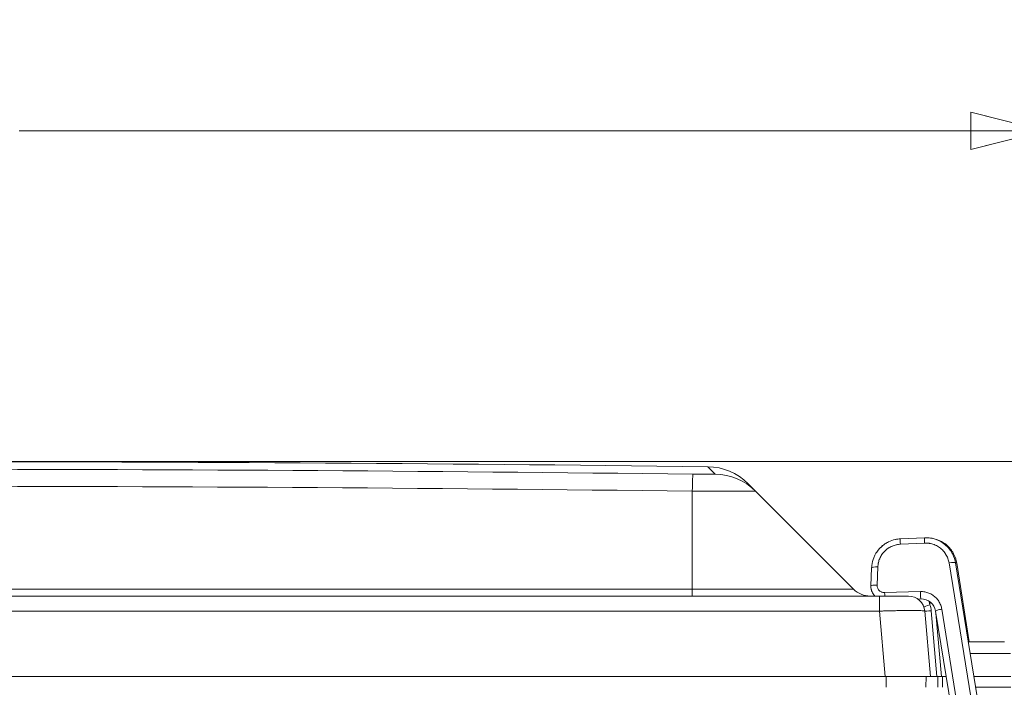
# Model space of a CAD drawing. Header units: inches. Extents: x 0 to 110, y 2 to 70.
# Tile 31 of 129: x 41.83 to 47.24, y 16.94 to 20.6. Entities that reach past the tile are written whole.
import ezdxf

# ---------------------------------------------------------------- set-up
doc = ezdxf.new("R2010")
doc.units = ezdxf.units.IN
doc.header["$LTSCALE"] = 3.25
doc.header["$MEASUREMENT"] = 0
for name, color, linetype, lineweight in [('Dimension (ANSI)', 7, 'Continuous', 9), ('Visible (ANSI)', 7, 'Continuous', 18), ('Visible Narrow (ANSI)', 7, 'Continuous', 5)]:
    doc.layers.add(name, color=color, linetype=linetype, lineweight=lineweight)
doc.styles.add('Note Text (ANSI)', font='arial.ttf')
doc.dimstyles.new('.XX', dxfattribs={"dimscale": 3.25, "dimtxt": 0.095, "dimasz": 0.125, "dimexe": 0.1875, "dimexo": 0.0625, "dimgap": 0.0625, "dimtad": 0, "dimtih": 1, "dimtoh": 1, "dimrnd": 1e-08, "dimzin": 0, "dimdsep": 46, "dimtxsty": 'Note Text (ANSI)', "dimblk": 'Filled-1', "dimcen": 0.09, "dimdle": 0.45, "dimclrd": 256, "dimclre": 256, "dimclrt": 256, "dimadec": 0, "dimazin": 1, "dimtfac": 1.263158, "dimtofl": 0, "dimtmove": 0, "dimatfit": 3, "dimfxl": 1, "dimtolj": 1, "dimtzin": 4, "dimlwd": -1, "dimlwe": -1, "dimarcsym": 0})

# ---------------------------------------------------------------- blocks, each defined once
blk = doc.blocks.new('Filled-1')
at = {"color": 0}
for p, q in [((0, 0), (-1, 0.25)), ((-1, 0.25), (-1, -0.25)), ((-1, 0), (0, 0)), ((-1, -0.25), (0, 0))]:
    blk.add_line(p, q, dxfattribs=at)
at = {"color": 0, "flags": 128}
blk.add_lwpolyline([(-1, -0.25), (0, 0), (-1, 0.25), (-1, -0.25)], dxfattribs=at)
at = {"color": 0}
blk.add_solid([(-1, -0.25), (0, 0), (-1, 0.25), (-1, -0.25)], dxfattribs=at)
blk = doc.blocks.new('*D47')
at = {"layer": 'Defpoints', "color": 0, "transparency": 16777216}
for p in [(34.7844, 19.9939), (47.4596, 17.0024), (34.7844, 16.7861)]:
    blk.add_point(p, dxfattribs=at)
at = {"layer": 'Dimension (ANSI)', "transparency": 16777216}
for p, q in [((34.7844, 16.9893), (34.7844, 20.6033)), ((47.4596, 17.2055), (47.4596, 20.6033)), ((35.1907, 19.9939), (40.4122, 19.9939)), ((47.0534, 19.9939), (41.8319, 19.9939))]:
    blk.add_line(p, q, dxfattribs=at)
at = {"layer": 'Dimension (ANSI)', "transparency": 16777216, "xscale": 0.40625, "yscale": 0.40625, "zscale": 0.40625, "rotation": 180}
blk.add_blockref('Filled-1', (34.7844, 19.9939), dxfattribs=at)
at = {"layer": 'Dimension (ANSI)', "transparency": 16777216, "xscale": 0.40625, "yscale": 0.40625, "zscale": 0.40625}
blk.add_blockref('Filled-1', (47.4596, 19.9939), dxfattribs=at)
at = {"layer": 'Dimension (ANSI)', "transparency": 16777216, "insert": (40.6153, 20.1516), "char_height": 0.30875, "attachment_point": 1, "style": 'Note Text (ANSI)'}
blk.add_mtext('\\A1;12.68', dxfattribs=at)
blk = doc.blocks.new('*D52')
at = {"layer": 'Defpoints', "color": 0, "transparency": 16777216}
for p in [(41.1357, 18.1799), (49.7956, 18.1799), (45.7757, 12.8024)]:
    blk.add_point(p, dxfattribs=at)
at = {"layer": 'Dimension (ANSI)', "transparency": 16777216}
for p, q in [((41.3388, 18.1799), (50.405, 18.1799)), ((49.7956, 17.7736), (49.7956, 15.852)), ((49.7956, 13.2086), (49.7956, 15.1303)), ((45.9788, 12.8024), (50.405, 12.8024))]:
    blk.add_line(p, q, dxfattribs=at)
at = {"layer": 'Dimension (ANSI)', "transparency": 16777216, "xscale": 0.40625, "yscale": 0.40625, "zscale": 0.40625}
for p, rotation in [((49.7956, 18.1799), 90), ((49.7956, 12.8024), 270)]:
    blk.add_blockref('Filled-1', p, dxfattribs=dict(at, rotation=rotation))
at = {"layer": 'Dimension (ANSI)', "transparency": 16777216, "insert": (49.3943, 15.6489), "char_height": 0.30875, "attachment_point": 1, "style": 'Note Text (ANSI)'}
blk.add_mtext('\\A1;5.38', dxfattribs=at)

msp = doc.modelspace()

# ---------------------------------------------------------------- linework, layer by layer
at = {"layer": 'Visible (ANSI)'}
for p, q in [((45.8725, 18.0181), (45.8316, 18.059)), ((46.4101, 17.4805), (45.8725, 18.0181)), ((46.6665, 17.7562), (46.7993, 17.7625)), ((46.9699, 17.6241), (47.1089, 16.7663)), ((46.9768, 17.6227), (47.045, 17.1924)), ((46.5055, 17.4989), (46.5094, 17.598)), ((46.5526, 17.4424), (35.7188, 17.4424)), ((46.7794, 17.4268), (46.7634, 17.4263)), ((46.7646, 17.4254), (46.7646, 17.4254)), ((46.8016, 17.3602), (46.8329, 17.0024)), ((46.958, 16.7596), (46.8608, 17.3596)), ((47.0398, 17.1924), (47.2391, 17.1924)), ((46.5839, 17.0024), (35.6875, 17.0024)), ((46.5839, 17.0024), (46.8329, 17.0024)), ((46.8082, 17.0024), (46.8061, 16.9424)), ((46.8329, 17.0024), (46.868, 17.0024)), ((46.8929, 17.0024), (46.868, 17.0024)), ((46.9187, 17.0024), (46.8929, 17.0024)), ((47.2727, 17.0024), (47.0706, 17.0024)), ((47.0803, 16.9424), (47.2732, 16.9424))]:
    msp.add_line(p, q, dxfattribs=at)
for centre, radius, start, end in [((41.1357, -342.0326), 360.2125, 89.288183, 90.711817), ((45.6067, 17.8341), 0.318, 45, 89.2882), ((46.502, 17.5724), 0.13, 225, 270), ((46.712, 17.3524), 0.09, 5.0196, 89.9988)]:
    msp.add_arc(centre, radius, start, end, dxfattribs=at)
for centre, major_axis, ratio, start_param, end_param in [((46.6743, 17.5914), (-0.1044, 0.1278), 0.999999, 6.189821, 6.276904), ((46.6743, 17.5914), (-0.1044, 0.1278), 0.999999, 5.810594, 6.056911), ((46.6743, 17.5914), (-0.1044, 0.1278), 0.999999, 0.289318, 0.387359), ((46.6743, 17.5914), (-0.1044, 0.1278), 0.999999, 0.098824, 0.189261), ((46.6743, 17.5914), (-0.1044, 0.1278), 0.999999, 0.50331, 0.772134), ((46.5444, 17.5966), (-0.035, 0.0014), 0.158766, 6.283168, 6.283186), ((46.7819, 17.3469), (0.0615, -0.0511), 0.999487, 0.85334, 2.293956), ((46.8291, 17.3961), (-0.0328, -0.0122), 0.032662, 0.000076, 0.000098), ((46.8291, 17.3961), (-0.0328, -0.0122), 0.032662, 0.000076, 0.000098)]:
    msp.add_ellipse(centre, major_axis=major_axis, ratio=ratio, start_param=start_param, end_param=end_param, dxfattribs=at)
for points in [[(46.5823, 17.7283), (46.5883, 17.7324), (46.5947, 17.7361), (46.6012, 17.7393)], [(46.6395, 17.7527), (46.6484, 17.7546), (46.6575, 17.7558), (46.6665, 17.7562)], [(46.7993, 17.7625), (46.8107, 17.763), (46.8222, 17.7624), (46.8335, 17.7605)], [(46.7993, 17.7625), (46.8107, 17.763), (46.8222, 17.7624), (46.8335, 17.7605)], [(46.8316, 17.7608), (46.8347, 17.7605), (46.8378, 17.7601), (46.8408, 17.7596)], [(46.8317, 17.7608), (46.8347, 17.7605), (46.8378, 17.7601), (46.8408, 17.7596)], [(46.8335, 17.7605), (46.8374, 17.7599), (46.8413, 17.7591), (46.8451, 17.7582)], [(46.8408, 17.7596), (46.8447, 17.7589), (46.8486, 17.7581), (46.8524, 17.7572)], [(46.8451, 17.7582), (46.8634, 17.7539), (46.8811, 17.7463), (46.8969, 17.7361)], [(46.8524, 17.7572), (46.8707, 17.7528), (46.8884, 17.7452), (46.9041, 17.7349)], [(46.5212, 17.653), (46.5236, 17.6589), (46.5263, 17.6647), (46.5294, 17.6703)], [(46.5378, 17.6841), (46.5409, 17.6886), (46.5442, 17.693), (46.5477, 17.6972)], [(46.5379, 17.6842), (46.5468, 17.6973), (46.5576, 17.7091), (46.5699, 17.7191)], [(46.5578, 17.7082), (46.5619, 17.7123), (46.5662, 17.7162), (46.5707, 17.7198)], [(46.9542, 17.6723), (46.9618, 17.6572), (46.9672, 17.6408), (46.9699, 17.6241)], [(46.9612, 17.6709), (46.9688, 17.6558), (46.9741, 17.6394), (46.9767, 17.6227)], [(46.5094, 17.598), (46.5096, 17.6021), (46.5099, 17.6061), (46.5104, 17.6101)]]:
    msp.add_open_spline(points, degree=3, dxfattribs=at)
for points, knots in [([(46.8969, 17.7361), (46.9064, 17.7299), (46.9243, 17.7155), (46.9427, 17.6929), (46.9515, 17.6777), (46.9542, 17.6723)], [0.4297827, 0.4297827, 0.4297827, 0.4297827, 0.5714286, 0.7142857, 0.7895026, 0.7895026, 0.7895026, 0.7895026]), ([(46.8969, 17.7361), (46.8976, 17.7356), (46.8984, 17.7351), (46.9078, 17.7288), (46.9158, 17.7222), (46.9232, 17.7149)], [0.26029166, 0.26029166, 0.26029166, 0.26029166, 0.26729389, 0.26729389, 0.34655062, 0.34655062, 0.34655062, 0.34655062]), ([(46.9041, 17.7349), (46.9136, 17.7287), (46.9314, 17.7142), (46.9497, 17.6916), (46.9585, 17.6763), (46.9612, 17.6709)], [0.4297826, 0.4297826, 0.4297826, 0.4297826, 0.5714286, 0.7142857, 0.7895028, 0.7895028, 0.7895028, 0.7895028]), ([(46.9041, 17.7349), (46.9048, 17.7344), (46.9056, 17.7339), (46.9149, 17.7276), (46.923, 17.7209), (46.9303, 17.7136)], [0.26029164, 0.26029164, 0.26029164, 0.26029164, 0.26729389, 0.26729389, 0.34655064, 0.34655064, 0.34655064, 0.34655064]), ([(46.508, 17.4763), (46.5076, 17.478), (46.5058, 17.4854), (46.5052, 17.493), (46.5055, 17.4989)], [0.8150553, 0.8150553, 0.8150553, 0.8150553, 0.8571429, 1, 1, 1, 1]), ([(46.5212, 17.4498), (46.5162, 17.4562), (46.5123, 17.4635), (46.509, 17.4728), (46.5085, 17.4746), (46.508, 17.4763)], [0, 0, 0, 0, 0.06180297, 0.06180297, 0.07568976, 0.07568976, 0.07568976, 0.07568976]), ([(46.5278, 17.4424), (46.5255, 17.4447), (46.5233, 17.4472), (46.5213, 17.4498), (46.5212, 17.4498)], [0.49221965, 0.49221965, 0.49221965, 0.49221965, 0.57142857, 0.57316969, 0.57316969, 0.57316969, 0.57316969]), ([(46.712, 17.4424), (46.712, 17.4424), (46.7118, 17.4424), (46.7115, 17.4424), (46.7108, 17.4424), (46.7095, 17.4424), (46.7073, 17.4424), (46.706, 17.4424), (46.7044, 17.4424), (46.7025, 17.4424), (46.6996, 17.4424), (46.696, 17.4424), (46.6917, 17.4424), (46.6885, 17.4424), (46.685, 17.4424), (46.6811, 17.4424), (46.6763, 17.4424), (46.6709, 17.4424), (46.6651, 17.4424), (46.6599, 17.4424), (46.6543, 17.4424), (46.6484, 17.4424), (46.6425, 17.4424), (46.6363, 17.4424), (46.63, 17.4424), (46.623, 17.4424), (46.6157, 17.4424), (46.6084, 17.4424), (46.6025, 17.4424), (46.5966, 17.4424), (46.5907, 17.4424), (46.5827, 17.4424), (46.5748, 17.4424), (46.5671, 17.4424), (46.5622, 17.4424), (46.5574, 17.4424), (46.5526, 17.4424)], [0, 0, 0, 0, 0.0547253, 0.0547253, 0.0547253, 0.1666667, 0.1666667, 0.1666667, 0.2320901, 0.2320901, 0.2320901, 0.3333333, 0.3333333, 0.3333333, 0.4074237, 0.4074237, 0.4074237, 0.5, 0.5, 0.5, 0.5832417, 0.5832417, 0.5832417, 0.6666667, 0.6666667, 0.6666667, 0.758592, 0.758592, 0.758592, 0.8333333, 0.8333333, 0.8333333, 0.9360161, 0.9360161, 0.9360161, 1, 1, 1, 1])]:
    msp.add_open_spline(points, degree=3, knots=knots, dxfattribs=at)
at = {"layer": 'Visible Narrow (ANSI)'}
for p, q in [((45.6516, 18.1112), (45.6107, 18.1521)), ((45.5252, 17.4805), (45.5252, 18.0178)), ((46.6673, 17.7269), (46.8, 17.7331)), ((46.9345, 17.6241), (47.0734, 16.7663)), ((46.5396, 17.5031), (46.5435, 17.6022)), ((36.7462, 17.4805), (45.5252, 17.4805)), ((45.5252, 17.4424), (45.5252, 17.4805)), ((46.4101, 17.4805), (45.5252, 17.4805)), ((46.7775, 17.4673), (46.5807, 17.4615)), ((46.7815, 17.4674), (46.7815, 17.4674)), ((46.5526, 17.4424), (46.5526, 17.3602)), ((46.8304, 17.4103), (46.8291, 17.3949)), ((46.5526, 17.3602), (35.7188, 17.3602)), ((46.5526, 17.3602), (46.5839, 17.0024)), ((46.8365, 17.3621), (46.868, 17.0024)), ((46.8615, 17.361), (46.8615, 17.361)), ((46.8929, 17.0024), (46.8626, 17.3482)), ((46.9917, 16.7708), (46.8945, 17.3708)), ((47.0502, 17.1285), (47.2716, 17.1285)), ((46.5891, 17.0024), (46.5891, 16.9424)), ((46.8732, 17.0024), (46.8732, 16.9424)), ((46.8981, 17.0024), (46.8981, 16.9424))]:
    msp.add_line(p, q, dxfattribs=at)
for centre, major_axis, ratio, start_param, end_param in [((41.1357, -159.2023), (-250.7972, 0), 0.707107, 4.69487, 4.729908), ((45.5252, 17.7929), (0.0039, 0.318), 0.012387, 0.015318, 0.785475), ((45.6476, 17.7932), (0.2249, 0.2249), 0.99977, 0, 0.772972), ((41.1357, -159.1389), (-250.5757, 0), 0.707107, 4.69487, 4.729908), ((46.6682, 17.7213), (-0.0016, 0.035), 0.017683, 0, 1.409274), ((46.8009, 17.7275), (-0.0016, 0.035), 0.017683, 6.283183, 7.692445), ((46.9354, 17.6185), (0.0345, 0.0056), 0.161763, 0.000023, 1.569931), ((46.9422, 17.6172), (0.0346, 0.0055), 0.161763, 0.000023, 0.621328), ((46.5444, 17.5966), (-0.035, 0.0014), 0.158766, 4.743807, 6.283168), ((46.5404, 17.4975), (-0.035, 0.0014), 0.158766, 4.743797, 6.283185), ((46.5469, 17.4975), (0.035, -0.0015), 0.158766, 1.951188, 1.951203), ((46.5816, 17.4559), (-0.001, 0.035), 0.020522, 1.409614, 1.966657), ((46.7784, 17.4617), (0.001, -0.035), 0.020522, 4.5512, 6.283185), ((46.8291, 17.3961), (-0.0328, -0.0122), 0.0327, 0, 1.558628), ((46.8365, 17.3633), (-0.0349, -0.0031), 0.034767, 0, 1.567755), ((46.7476, 17.3595), (0.0239, -0.1027), 0.839128, 1.40264, 1.722931), ((46.8953, 17.3652), (-0.0345, -0.0056), 0.161763, 4.711496, 6.283184)]:
    msp.add_ellipse(centre, major_axis=major_axis, ratio=ratio, start_param=start_param, end_param=end_param, dxfattribs=at)
for points, knots in [([(45.6516, 18.1112), (45.6517, 18.1111), (45.6509, 18.1109), (45.6488, 18.1108), (45.6484, 18.1108), (45.6455, 18.1106), (45.6419, 18.1106), (45.6368, 18.1105), (45.6363, 18.1105), (45.6306, 18.1104), (45.6241, 18.1103), (45.6089, 18.1103), (45.6002, 18.1103), (45.59, 18.1103), (45.5893, 18.1103), (45.5798, 18.1104), (45.5704, 18.1104), (45.5592, 18.1105), (45.5575, 18.1105), (45.5471, 18.1106), (45.5382, 18.1107), (45.5291, 18.1108)], [0, 0, 0, 0, 0.136217, 0.136217, 0.166667, 0.166667, 0.31745, 0.31745, 0.333333, 0.333333, 0.49819, 0.49819, 0.666667, 0.666667, 0.678923, 0.678923, 0.833333, 0.833333, 0.860076, 0.860076, 1, 1, 1, 1]), ([(45.8725, 18.0181), (45.8726, 18.018), (45.8649, 18.0177), (45.83, 18.0174), (45.7742, 18.0172), (45.7013, 18.0172), (45.6163, 18.0174), (45.5556, 18.0176), (45.5252, 18.0178)], [0, 0, 0, 0, 0.1666667, 0.3333333, 0.5, 0.6666667, 0.8333333, 1, 1, 1, 1]), ([(46.5435, 17.6022), (46.5438, 17.6094), (46.5447, 17.6165), (46.5462, 17.6235), (46.5464, 17.6244), (46.5466, 17.6253), (46.5468, 17.6263), (46.5485, 17.6335), (46.5508, 17.6407), (46.5537, 17.6476), (46.5539, 17.6481), (46.5542, 17.6487), (46.5544, 17.6493), (46.5576, 17.6564), (46.5613, 17.6633), (46.5657, 17.6697), (46.5659, 17.67), (46.566, 17.6703), (46.5662, 17.6705), (46.5708, 17.6772), (46.576, 17.6834), (46.5817, 17.6891), (46.5875, 17.6949), (46.5938, 17.7001), (46.6005, 17.7046), (46.6007, 17.7048), (46.601, 17.7049), (46.6012, 17.7051), (46.6077, 17.7094), (46.6146, 17.7132), (46.6217, 17.7163), (46.6222, 17.7165), (46.6227, 17.7167), (46.6233, 17.7169), (46.6301, 17.7198), (46.6372, 17.7221), (46.6443, 17.7237), (46.6451, 17.7239), (46.646, 17.7241), (46.6468, 17.7243), (46.6536, 17.7257), (46.6604, 17.7265), (46.6673, 17.7269)], [0, 0, 0, 0, 0.110332, 0.110332, 0.110332, 0.125, 0.125, 0.125, 0.240184, 0.240184, 0.240184, 0.25, 0.25, 0.25, 0.369942, 0.369942, 0.369942, 0.375, 0.375, 0.375, 0.499706, 0.499706, 0.499706, 0.625, 0.625, 0.625, 0.629463, 0.629463, 0.629463, 0.75, 0.75, 0.75, 0.759217, 0.759217, 0.759217, 0.875, 0.875, 0.875, 0.889079, 0.889079, 0.889079, 1, 1, 1, 1]), ([(46.8, 17.7331), (46.8081, 17.7335), (46.816, 17.7331), (46.8239, 17.7321), (46.8248, 17.7319), (46.8257, 17.7318), (46.8266, 17.7317), (46.8349, 17.7303), (46.8431, 17.7282), (46.851, 17.7253), (46.8515, 17.7251), (46.8521, 17.7249), (46.8526, 17.7247), (46.8608, 17.7216), (46.8687, 17.7176), (46.8761, 17.7128), (46.8763, 17.7127), (46.8765, 17.7126), (46.8767, 17.7125), (46.8843, 17.7075), (46.8914, 17.7018), (46.8978, 17.6955), (46.9042, 17.6891), (46.91, 17.682), (46.915, 17.6744), (46.9152, 17.674), (46.9155, 17.6737), (46.9157, 17.6733), (46.9203, 17.666), (46.9243, 17.6583), (46.9274, 17.6503), (46.9277, 17.6495), (46.9279, 17.6488), (46.9282, 17.648), (46.9311, 17.6403), (46.9331, 17.6323), (46.9345, 17.6241)], [0, 0, 0, 0, 0.1280626, 0.1280626, 0.1280626, 0.1428571, 0.1428571, 0.1428571, 0.2764891, 0.2764891, 0.2764891, 0.2857143, 0.2857143, 0.2857143, 0.4247922, 0.4247922, 0.4247922, 0.4285714, 0.4285714, 0.4285714, 0.5714286, 0.5714286, 0.5714286, 0.7142857, 0.7142857, 0.7142857, 0.7214062, 0.7214062, 0.7214062, 0.8571429, 0.8571429, 0.8571429, 0.8698068, 0.8698068, 0.8698068, 1, 1, 1, 1]), ([(46.5807, 17.4615), (46.5781, 17.4614), (46.5756, 17.4616), (46.5731, 17.462), (46.5725, 17.4621), (46.572, 17.4622), (46.5714, 17.4623), (46.5687, 17.4629), (46.566, 17.4637), (46.5635, 17.4648), (46.5632, 17.465), (46.5629, 17.4651), (46.5626, 17.4653), (46.5598, 17.4665), (46.5573, 17.4681), (46.5549, 17.47), (46.5523, 17.472), (46.55, 17.4743), (46.548, 17.4768), (46.5461, 17.4793), (46.5445, 17.482), (46.5432, 17.4849), (46.543, 17.4852), (46.5429, 17.4855), (46.5428, 17.4858), (46.5416, 17.4883), (46.5408, 17.491), (46.5403, 17.4938), (46.5402, 17.4943), (46.5401, 17.4949), (46.54, 17.4954), (46.5396, 17.4979), (46.5395, 17.5005), (46.5396, 17.5031)], [0.0000002, 0.0000002, 0.0000002, 0.0000002, 0.1169068, 0.1169068, 0.1169068, 0.1428573, 0.1428573, 0.1428573, 0.2701729, 0.2701729, 0.2701729, 0.2857144, 0.2857144, 0.2857144, 0.4232083, 0.4232083, 0.4232083, 0.5714286, 0.5714286, 0.5714286, 0.7142858, 0.7142858, 0.7142858, 0.7292535, 0.7292535, 0.7292535, 0.8571429, 0.8571429, 0.8571429, 0.8825888, 0.8825888, 0.8825888, 1, 1, 1, 1]), ([(46.8232, 17.4153), (46.8254, 17.4094), (46.8273, 17.403), (46.8289, 17.3957), (46.829, 17.3953), (46.8291, 17.3949)], [0.8799421, 0.8799421, 0.8799421, 0.8799421, 0.9934044, 0.9934044, 1, 1, 1, 1]), ([(46.8016, 17.3602), (46.8016, 17.3604), (46.8014, 17.3606), (46.8008, 17.3608), (46.7998, 17.3612), (46.7976, 17.3616), (46.7941, 17.3619), (46.7921, 17.3621), (46.7897, 17.3622), (46.7867, 17.3624), (46.7822, 17.3627), (46.7765, 17.3629), (46.7697, 17.363), (46.7648, 17.3632), (46.7592, 17.3632), (46.7532, 17.3633), (46.7456, 17.3634), (46.7372, 17.3634), (46.7281, 17.3634), (46.7199, 17.3634), (46.7112, 17.3634), (46.702, 17.3633), (46.6928, 17.3633), (46.6832, 17.3632), (46.6733, 17.363), (46.6623, 17.3629), (46.651, 17.3627), (46.6397, 17.3625), (46.6305, 17.3623), (46.6213, 17.3621), (46.6121, 17.3619), (46.5996, 17.3616), (46.5872, 17.3612), (46.5751, 17.3609), (46.5675, 17.3607), (46.56, 17.3605), (46.5526, 17.3602)], [0, 0, 0, 0, 0.0553693, 0.0553693, 0.0553693, 0.1666667, 0.1666667, 0.1666667, 0.2318444, 0.2318444, 0.2318444, 0.3333333, 0.3333333, 0.3333333, 0.407507, 0.407507, 0.407507, 0.5, 0.5, 0.5, 0.5832905, 0.5832905, 0.5832905, 0.6666667, 0.6666667, 0.6666667, 0.75895, 0.75895, 0.75895, 0.8333333, 0.8333333, 0.8333333, 0.9354366, 0.9354366, 0.9354366, 1, 1, 1, 1])]:
    msp.add_open_spline(points, degree=3, knots=knots, dxfattribs=at)
msp.add_open_spline([(46.8945, 17.3708), (46.8932, 17.3785), (46.8893, 17.3934), (46.8785, 17.4149), (46.8634, 17.4337), (46.8449, 17.4489), (46.824, 17.4599), (46.8011, 17.4664), (46.7855, 17.4676), (46.7775, 17.4673)], degree=3, dxfattribs=at)

# ---------------------------------------------------------------- dimensions: what is measured, and where the dimension line sits
at = {"layer": 'Dimension (ANSI)'}
for base, p1, p2, angle, override, picture, middle in [((34.7844, 19.9939), (47.4596, 17.0024), (34.7844, 16.7861), 180, {"dimgap": 0.0625, "dimtih": 0, "dimtoh": 0, "dimdec": 2, "dimtol": 0, "dimlim": 0, "dimtp": 0, "dimtm": 0, "dimtdec": 2, "dimatfit": 1}, '*D47', (41.122, 19.9939)), ((49.7956, 18.1799), (45.7757, 12.8024), (41.1357, 18.1799), 90, {"dimgap": 0.0625, "dimdec": 2, "dimtol": 0, "dimlim": 0, "dimtp": 0, "dimtm": 0, "dimtdec": 2, "dimatfit": 1}, '*D52', (49.7956, 15.4911))]:
    dim = msp.add_linear_dim(base=base, p1=p1, p2=p2, angle=angle, dimstyle='.XX', override=override, dxfattribs=at)
    dim.commit()
    dim.dimension.update_dxf_attribs({"geometry": picture, "text_midpoint": middle, "dimtype": 160})

doc.saveas('drawing.dxf')
